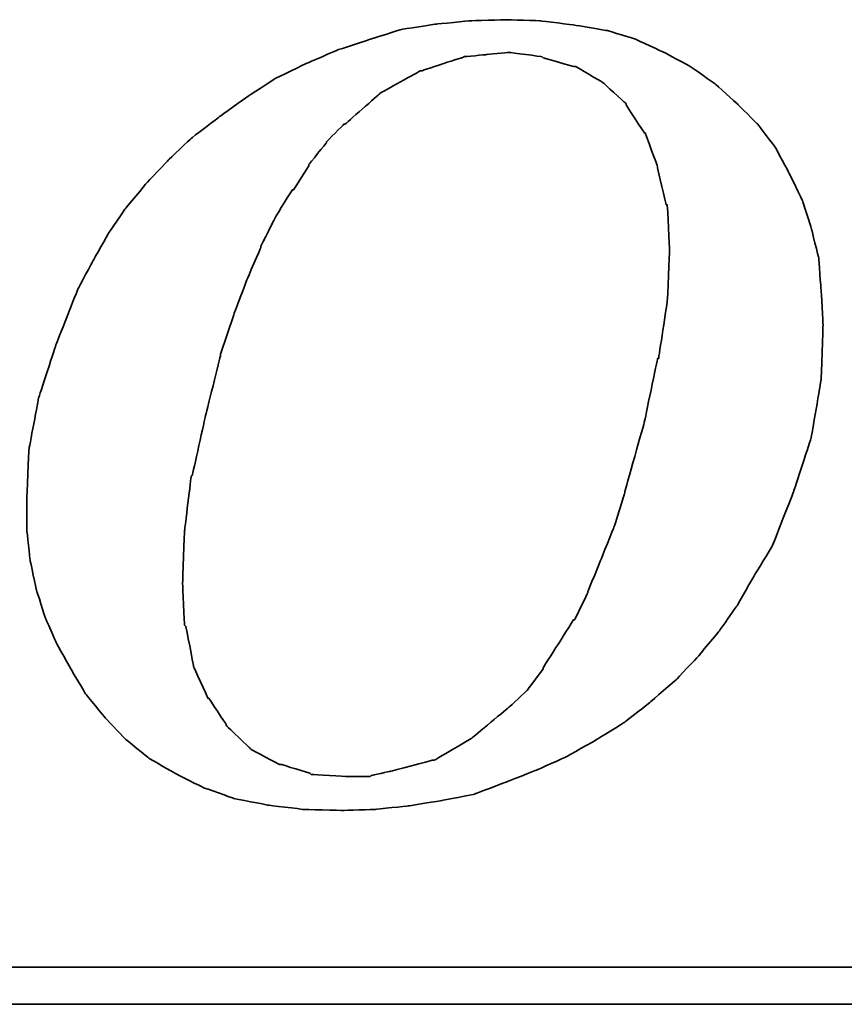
# Model space of a CAD drawing. Header units: millimetres. Extents: x 60 to 594, y 619 to 791.
# Tile 46 of 53: x 477 to 482, y 674 to 680. Entities that reach past the tile are written whole.
import ezdxf

# ---------------------------------------------------------------- set-up
doc = ezdxf.new("R2010")
doc.units = ezdxf.units.MM
doc.header["$LTSCALE"] = 2
doc.layers.add('DIM', color=4, linetype='Continuous')
doc.layers.add('layer 1', color=7, linetype='Continuous')

# ---------------------------------------------------------------- blocks, each defined once
blk = doc.blocks.new('TBI MOTION logo(完整正式版)')
at = {"layer": 'layer 1', "color": 22, "lineweight": 35}
for points, knots in [([(35.79625, -6.98375), (35.79625, -6.98375), (36.23125, -7.43875), (36.23125, -7.43875), (36.23125, -7.43875), (36.23125, -7.43875), (36.75625, -7.87125), (36.75625, -7.87125), (36.75625, -7.87125), (36.75625, -7.87125), (37.33125, -8.20375), (37.33125, -8.20375), (37.33125, -8.20375), (37.33125, -8.20375), (37.95625, -8.51875), (37.95625, -8.51875), (37.95625, -8.51875), (37.95625, -8.51875), (38.62625, -8.75875), (38.62625, -8.75875), (38.62625, -8.75875), (38.62625, -8.75875), (39.37125, -8.90375), (39.37125, -8.90375), (39.37125, -8.90375), (39.37125, -8.90375), (40.14125, -8.99875), (40.14125, -8.99875), (40.14125, -8.99875), (40.14125, -8.99875), (41.02625, -9.02375), (41.02625, -9.02375), (41.02625, -9.02375), (41.02625, -9.02375), (41.74625, -8.99875), (41.74625, -8.99875), (41.74625, -8.99875), (41.74625, -8.99875), (42.46625, -8.92375), (42.46625, -8.92375), (42.46625, -8.92375), (42.46625, -8.92375), (43.21125, -8.80625), (43.21125, -8.80625), (43.21125, -8.80625), (43.21125, -8.80625), (43.93125, -8.66375), (43.93125, -8.66375), (43.93125, -8.66375), (43.93125, -8.66375), (44.62625, -8.39875), (44.62625, -8.39875), (44.62625, -8.39875), (44.62625, -8.39875), (45.29625, -8.13375), (45.29625, -8.13375), (45.29625, -8.13375), (45.29625, -8.13375), (45.94625, -7.84375), (45.94625, -7.84375), (45.94625, -7.84375), (45.94625, -7.84375), (46.61625, -7.46375), (46.61625, -7.46375), (46.61625, -7.46375), (46.61625, -7.46375), (47.24125, -7.07875), (47.24125, -7.07875), (47.24125, -7.07875), (47.24125, -7.07875), (47.81625, -6.62375), (47.81625, -6.62375), (47.81625, -6.62375), (47.81625, -6.62375), (48.36875, -6.14375), (48.36875, -6.14375), (48.36875, -6.14375), (48.36875, -6.14375), (48.84625, -5.64125), (48.84625, -5.64125), (48.84625, -5.64125), (48.84625, -5.64125), (49.32625, -5.06375), (49.32625, -5.06375), (49.32625, -5.06375), (49.32625, -5.06375), (49.71125, -4.51374), (49.71125, -4.51374), (49.71125, -4.51374), (49.71125, -4.51374), (50.09625, -3.83874), (50.09625, -3.83874), (50.09625, -3.83874), (50.09625, -3.83874), (50.48125, -3.21374), (50.48125, -3.21374), (50.48125, -3.21374), (50.48125, -3.21374), (50.96125, -1.99125), (50.96125, -1.99125), (50.96125, -1.99125), (50.96125, -1.99125), (51.34375, -0.81875), (51.34375, -0.81875), (51.34375, -0.81875), (51.34375, -0.81875), (51.56125, 0.45624), (51.56125, 0.45624), (51.56125, 0.45624), (51.56125, 0.45624), (51.60625, 1.67624), (51.60625, 1.67624), (51.60625, 1.67624), (51.60625, 1.67624), (51.56125, 2.44625), (51.56125, 2.44625), (51.56125, 2.44625), (51.56125, 2.44625), (51.51125, 3.14125), (51.51125, 3.14125), (51.51125, 3.14125), (51.51125, 3.14125), (51.34375, 3.81125), (51.34375, 3.81125), (51.34375, 3.81125), (51.34375, 3.81125), (51.15125, 4.41125), (51.15125, 4.41125), (51.15125, 4.41125), (51.15125, 4.41125), (50.86125, 5.01125), (50.86125, 5.01125), (50.86125, 5.01125), (50.86125, 5.01125), (50.55125, 5.58875), (50.55125, 5.58875), (50.55125, 5.58875), (50.55125, 5.58875), (50.16625, 6.09125), (50.16625, 6.09125), (50.16625, 6.09125), (50.16625, 6.09125), (49.71125, 6.54875), (49.71125, 6.54875), (49.71125, 6.54875), (49.71125, 6.54875), (49.23125, 6.98125), (49.23125, 6.98125), (49.23125, 6.98125), (49.23125, 6.98125), (48.67875, 7.36625), (48.67875, 7.36625), (48.67875, 7.36625), (48.67875, 7.36625), (48.10375, 7.67625), (48.10375, 7.67625), (48.10375, 7.67625), (48.10375, 7.67625), (47.48125, 7.96375), (47.48125, 7.96375), (47.48125, 7.96375), (47.48125, 7.96375), (46.85625, 8.15625), (46.85625, 8.15625), (46.85625, 8.15625), (46.85625, 8.15625), (46.13625, 8.27624), (46.13625, 8.27624), (46.13625, 8.27624), (46.13625, 8.27624), (45.39125, 8.37125), (45.39125, 8.37125), (45.39125, 8.37125), (45.39125, 8.37125), (44.62625, 8.39624), (44.62625, 8.39624), (44.62625, 8.39624), (44.62625, 8.39624), (43.83625, 8.37125), (43.83625, 8.37125), (43.83625, 8.37125), (43.83625, 8.37125), (43.09125, 8.30125), (43.09125, 8.30125), (43.09125, 8.30125), (43.09125, 8.30125), (42.32125, 8.18125), (42.32125, 8.18125), (42.32125, 8.18125), (42.32125, 8.18125), (41.62875, 7.96375), (41.62875, 7.96375), (41.62875, 7.96375), (41.62875, 7.96375), (40.90625, 7.72625), (40.90625, 7.72625), (40.90625, 7.72625), (40.90625, 7.72625), (40.23624, 7.43625), (40.23624, 7.43625), (40.23624, 7.43625), (40.23624, 7.43625), (39.54124, 7.10125), (39.54124, 7.10125), (39.54124, 7.10125), (39.54124, 7.10125), (38.91625, 6.69125), (38.91625, 6.69125), (38.91625, 6.69125), (38.91625, 6.69125), (38.31625, 6.26125), (38.31625, 6.26125), (38.31625, 6.26125), (38.31625, 6.26125), (37.69125, 5.78125), (37.69125, 5.78125), (37.69125, 5.78125), (37.69125, 5.78125), (37.18625, 5.30125), (37.18625, 5.30125), (37.18625, 5.30125), (37.18625, 5.30125), (36.70625, 4.79624), (36.70625, 4.79624), (36.70625, 4.79624), (36.70625, 4.79624), (36.23125, 4.22125), (36.23125, 4.22125), (36.23125, 4.22125), (36.23125, 4.22125), (35.87124, 3.69375), (35.87124, 3.69375), (35.87124, 3.69375), (35.87124, 3.69375), (35.53125, 3.09125), (35.53125, 3.09125), (35.53125, 3.09125), (35.53125, 3.09125), (35.19875, 2.47125), (35.19875, 2.47125), (35.19875, 2.47125), (35.19875, 2.47125), (34.71625, 1.24625), (34.71625, 1.24625), (34.71625, 1.24625), (34.71625, 1.24625), (34.33125, 0.06874), (34.33125, 0.06874), (34.33125, 0.06874), (34.33125, 0.06874), (34.11625, -1.07875), (34.11625, -1.07875), (34.11625, -1.07875), (34.11625, -1.07875), (34.07125, -2.15875), (34.07125, -2.15875), (34.07125, -2.15875), (34.07125, -2.15875), (34.07125, -2.85375), (34.07125, -2.85375), (34.07125, -2.85375), (34.07125, -2.85375), (34.14125, -3.50375), (34.14125, -3.50375), (34.14125, -3.50375), (34.14125, -3.50375), (34.28625, -4.17375), (34.28625, -4.17375), (34.28625, -4.17375), (34.28625, -4.17375), (34.47625, -4.77624), (34.47625, -4.77624), (34.47625, -4.77624), (34.47625, -4.77624), (34.71625, -5.32625), (34.71625, -5.32625), (34.71625, -5.32625), (34.71625, -5.32625), (35.05375, -5.92875), (35.05375, -5.92875), (35.05375, -5.92875), (35.05375, -5.92875), (35.36375, -6.45375), (35.36375, -6.45375), (35.36375, -6.45375), (35.36375, -6.45375), (35.79625, -6.98375), (35.79625, -6.98375)], [0, 0, 0, 0, 0.01388889, 0.01388889, 0.01388889, 0.0138889, 0.02777778, 0.02777778, 0.02777778, 0.02777779, 0.04166667, 0.04166667, 0.04166667, 0.04166668, 0.05555556, 0.05555556, 0.05555556, 0.05555557, 0.06944444, 0.06944444, 0.06944444, 0.06944445, 0.08333333, 0.08333333, 0.08333333, 0.08333334, 0.09722222, 0.09722222, 0.09722222, 0.09722223, 0.11111111, 0.11111111, 0.11111111, 0.11111112, 0.125, 0.125, 0.125, 0.12500001, 0.13888889, 0.13888889, 0.13888889, 0.1388889, 0.15277778, 0.15277778, 0.15277778, 0.15277779, 0.16666667, 0.16666667, 0.16666667, 0.16666668, 0.18055556, 0.18055556, 0.18055556, 0.18055557, 0.19444444, 0.19444444, 0.19444444, 0.19444445, 0.20833333, 0.20833333, 0.20833333, 0.20833334, 0.22222222, 0.22222222, 0.22222222, 0.22222223, 0.23611111, 0.23611111, 0.23611111, 0.23611112, 0.25, 0.25, 0.25, 0.25000001, 0.26388889, 0.26388889, 0.26388889, 0.2638889, 0.27777778, 0.27777778, 0.27777778, 0.27777779, 0.29166667, 0.29166667, 0.29166667, 0.29166668, 0.30555556, 0.30555556, 0.30555556, 0.30555557, 0.31944444, 0.31944444, 0.31944444, 0.31944445, 0.33333333, 0.33333333, 0.33333333, 0.33333334, 0.34722222, 0.34722222, 0.34722222, 0.34722223, 0.36111111, 0.36111111, 0.36111111, 0.36111112, 0.375, 0.375, 0.375, 0.37500001, 0.38888889, 0.38888889, 0.38888889, 0.3888889, 0.40277778, 0.40277778, 0.40277778, 0.40277779, 0.41666667, 0.41666667, 0.41666667, 0.41666668, 0.43055556, 0.43055556, 0.43055556, 0.43055557, 0.44444444, 0.44444444, 0.44444444, 0.44444445, 0.45833333, 0.45833333, 0.45833333, 0.45833334, 0.47222222, 0.47222222, 0.47222222, 0.47222223, 0.48611111, 0.48611111, 0.48611111, 0.48611112, 0.5, 0.5, 0.5, 0.50000001, 0.51388889, 0.51388889, 0.51388889, 0.5138889, 0.52777778, 0.52777778, 0.52777778, 0.52777779, 0.54166667, 0.54166667, 0.54166667, 0.54166668, 0.55555556, 0.55555556, 0.55555556, 0.55555557, 0.56944444, 0.56944444, 0.56944444, 0.56944445, 0.58333333, 0.58333333, 0.58333333, 0.58333334, 0.59722222, 0.59722222, 0.59722222, 0.59722223, 0.61111111, 0.61111111, 0.61111111, 0.61111112, 0.625, 0.625, 0.625, 0.62500001, 0.63888889, 0.63888889, 0.63888889, 0.6388889, 0.65277778, 0.65277778, 0.65277778, 0.65277779, 0.66666667, 0.66666667, 0.66666667, 0.66666668, 0.68055556, 0.68055556, 0.68055556, 0.68055557, 0.69444444, 0.69444444, 0.69444444, 0.69444445, 0.70833333, 0.70833333, 0.70833333, 0.70833334, 0.72222222, 0.72222222, 0.72222222, 0.72222223, 0.73611111, 0.73611111, 0.73611111, 0.73611112, 0.75, 0.75, 0.75, 0.75000001, 0.76388889, 0.76388889, 0.76388889, 0.7638889, 0.77777778, 0.77777778, 0.77777778, 0.77777779, 0.79166667, 0.79166667, 0.79166667, 0.79166668, 0.80555556, 0.80555556, 0.80555556, 0.80555557, 0.81944444, 0.81944444, 0.81944444, 0.81944445, 0.83333333, 0.83333333, 0.83333333, 0.83333334, 0.84722222, 0.84722222, 0.84722222, 0.84722223, 0.86111111, 0.86111111, 0.86111111, 0.86111112, 0.875, 0.875, 0.875, 0.87500001, 0.88888889, 0.88888889, 0.88888889, 0.8888889, 0.90277778, 0.90277778, 0.90277778, 0.90277779, 0.91666667, 0.91666667, 0.91666667, 0.91666668, 0.93055556, 0.93055556, 0.93055556, 0.93055557, 0.94444444, 0.94444444, 0.94444444, 0.94444445, 0.95833333, 0.95833333, 0.95833333, 0.95833334, 0.97222222, 0.97222222, 0.97222222, 0.97222223, 0.98611111, 0.98611111, 0.98611111, 0.98611112, 1, 1, 1, 1]), ([(38.33875, 1.03124), (38.33875, 1.03124), (38.62625, 1.89625), (38.62625, 1.89625), (38.62625, 1.89625), (38.62625, 1.89625), (38.91625, 2.66375), (38.91625, 2.66375), (38.91625, 2.66375), (38.91625, 2.66375), (39.22625, 3.38125), (39.22625, 3.38125), (39.22625, 3.38125), (39.22625, 3.38125), (39.22625, 3.40624), (39.22625, 3.40624), (39.22625, 3.40624), (39.22625, 3.40624), (39.56124, 4.07624), (39.56124, 4.07624), (39.56124, 4.07624), (39.56124, 4.07624), (39.92125, 4.65125), (39.92125, 4.65125), (39.92125, 4.65125), (39.92125, 4.65125), (39.94625, 4.65125), (39.94625, 4.65125), (39.94625, 4.65125), (39.94625, 4.65125), (40.28125, 5.17875), (40.28125, 5.17875), (40.28125, 5.17875), (40.28125, 5.17875), (40.28125, 5.20375), (40.28125, 5.20375), (40.28125, 5.20375), (40.28125, 5.20375), (40.66875, 5.68625), (40.66875, 5.68625), (40.66875, 5.68625), (40.66875, 5.68625), (40.66875, 5.70625), (40.66875, 5.70625), (40.66875, 5.70625), (40.66875, 5.70625), (41.05124, 6.09125), (41.05124, 6.09125), (41.05124, 6.09125), (41.05124, 6.09125), (41.07625, 6.09125), (41.07625, 6.09125), (41.07625, 6.09125), (41.07625, 6.09125), (41.84125, 6.76625), (41.84125, 6.76625), (41.84125, 6.76625), (41.84125, 6.76625), (41.86625, 6.78625), (41.86625, 6.78625), (41.86625, 6.78625), (41.86625, 6.78625), (42.73125, 7.26624), (42.73125, 7.26624), (42.73125, 7.26624), (42.73125, 7.26624), (42.75625, 7.26624), (42.75625, 7.26624), (42.75625, 7.26624), (42.75625, 7.26624), (43.18625, 7.41125), (43.18625, 7.41125), (43.18625, 7.41125), (43.18625, 7.41125), (43.64125, 7.55625), (43.64125, 7.55625), (43.64125, 7.55625), (43.64125, 7.55625), (43.66625, 7.55625), (43.66625, 7.55625), (43.66625, 7.55625), (43.66625, 7.55625), (43.69125, 7.58124), (43.69125, 7.58124), (43.69125, 7.58124), (43.69125, 7.58124), (44.19125, 7.62625), (44.19125, 7.62625), (44.19125, 7.62625), (44.19125, 7.62625), (44.67125, 7.67625), (44.67125, 7.67625), (44.67125, 7.67625), (44.67125, 7.67625), (44.69625, 7.67625), (44.69625, 7.67625), (44.69625, 7.67625), (44.69625, 7.67625), (45.41875, 7.58124), (45.41875, 7.58124), (45.41875, 7.58124), (45.41875, 7.58124), (45.44125, 7.55625), (45.44125, 7.55625), (45.44125, 7.55625), (45.44125, 7.55625), (46.11125, 7.36625), (46.11125, 7.36625), (46.11125, 7.36625), (46.11125, 7.36625), (46.13625, 7.36625), (46.13625, 7.36625), (46.13625, 7.36625), (46.13625, 7.36625), (46.15875, 7.36625), (46.15875, 7.36625), (46.15875, 7.36625), (46.15875, 7.36625), (46.73625, 7.02624), (46.73625, 7.02624), (46.73625, 7.02624), (46.73625, 7.02624), (46.76125, 7.00624), (46.76125, 7.00624), (46.76125, 7.00624), (46.76125, 7.00624), (47.24125, 6.57124), (47.24125, 6.57124), (47.24125, 6.57124), (47.24125, 6.57124), (47.26625, 6.54875), (47.26625, 6.54875), (47.26625, 6.54875), (47.26625, 6.54875), (47.26625, 6.52375), (47.26625, 6.52375), (47.26625, 6.52375), (47.26625, 6.52375), (47.67375, 5.89875), (47.67375, 5.89875), (47.67375, 5.89875), (47.67375, 5.89875), (47.69625, 5.89875), (47.69625, 5.89875), (47.69625, 5.89875), (47.69625, 5.89875), (47.69625, 5.87625), (47.69625, 5.87625), (47.69625, 5.87625), (47.69625, 5.87625), (47.96125, 5.15625), (47.96125, 5.15625), (47.96125, 5.15625), (47.96125, 5.15625), (47.96125, 5.13125), (47.96125, 5.13125), (47.96125, 5.13125), (47.96125, 5.13125), (48.15125, 4.31875), (48.15125, 4.31875), (48.15125, 4.31875), (48.15125, 4.31875), (48.17625, 4.31875), (48.17625, 4.31875), (48.17625, 4.31875), (48.17625, 4.31875), (48.17625, 4.29125), (48.17625, 4.29125), (48.17625, 4.29125), (48.17625, 4.29125), (48.22625, 3.33125), (48.22625, 3.33125), (48.22625, 3.33125), (48.22625, 3.33125), (48.22625, 3.30875), (48.22625, 3.30875), (48.22625, 3.30875), (48.22625, 3.30875), (48.17625, 2.20624), (48.17625, 2.20624), (48.17625, 2.20624), (48.17625, 2.20624), (48.17625, 2.18124), (48.17625, 2.18124), (48.17625, 2.18124), (48.17625, 2.18124), (47.98375, 0.93624), (47.98375, 0.93624), (47.98375, 0.93624), (47.98375, 0.93624), (47.96125, 0.93624), (47.96125, 0.93624), (47.96125, 0.93624), (47.96125, 0.93624), (47.67375, -0.45874), (47.67375, -0.45874), (47.67375, -0.45874), (47.67375, -0.45874), (47.24125, -1.99125), (47.24125, -1.99125), (47.24125, -1.99125), (47.24125, -1.99125), (47.24125, -2.01874), (47.24125, -2.01874), (47.24125, -2.01874), (47.24125, -2.01874), (47.00125, -2.78375), (47.00125, -2.78375), (47.00125, -2.78375), (47.00125, -2.78375), (46.71125, -3.50375), (46.71125, -3.50375), (46.71125, -3.50375), (46.71125, -3.50375), (46.42625, -4.19875), (46.42625, -4.19875), (46.42625, -4.19875), (46.42625, -4.19875), (46.42625, -4.22375), (46.42625, -4.22375), (46.42625, -4.22375), (46.42625, -4.22375), (46.13625, -4.82374), (46.13625, -4.82374), (46.13625, -4.82374), (46.13625, -4.82374), (46.11125, -4.82374), (46.11125, -4.82374), (46.11125, -4.82374), (46.11125, -4.82374), (45.77625, -5.35125), (45.77625, -5.35125), (45.77625, -5.35125), (45.77625, -5.35125), (45.44125, -5.87875), (45.44125, -5.87875), (45.44125, -5.87875), (45.44125, -5.87875), (45.44125, -5.90375), (45.44125, -5.90375), (45.44125, -5.90375), (45.44125, -5.90375), (45.10625, -6.35875), (45.10625, -6.35875), (45.10625, -6.35875), (45.10625, -6.35875), (45.08125, -6.38375), (45.08125, -6.38375), (45.08125, -6.38375), (45.08125, -6.38375), (44.69625, -6.74375), (44.69625, -6.74375), (44.69625, -6.74375), (44.69625, -6.74375), (43.88375, -7.41625), (43.88375, -7.41625), (43.88375, -7.41625), (43.88375, -7.41625), (43.85625, -7.43875), (43.85625, -7.43875), (43.85625, -7.43875), (43.85625, -7.43875), (43.04125, -7.91875), (43.04125, -7.91875), (43.04125, -7.91875), (43.04125, -7.91875), (43.01625, -7.91875), (43.01625, -7.91875), (43.01625, -7.91875), (43.01625, -7.91875), (42.99625, -7.91875), (42.99625, -7.91875), (42.99625, -7.91875), (42.99625, -7.91875), (42.08125, -8.15875), (42.08125, -8.15875), (42.08125, -8.15875), (42.08125, -8.15875), (41.65125, -8.25625), (41.65125, -8.25625), (41.65125, -8.25625), (41.65125, -8.25625), (41.62875, -8.27875), (41.62875, -8.27875), (41.62875, -8.27875), (41.62875, -8.27875), (41.60125, -8.27875), (41.60125, -8.27875), (41.60125, -8.27875), (41.60125, -8.27875), (41.12125, -8.27875), (41.12125, -8.27875), (41.12125, -8.27875), (41.12125, -8.27875), (40.35624, -8.23125), (40.35624, -8.23125), (40.35624, -8.23125), (40.35624, -8.23125), (40.33125, -8.23125), (40.33125, -8.23125), (40.33125, -8.23125), (40.33125, -8.23125), (40.30625, -8.20375), (40.30625, -8.20375), (40.30625, -8.20375), (40.30625, -8.20375), (39.68375, -8.01375), (39.68375, -8.01375), (39.68375, -8.01375), (39.68375, -8.01375), (39.66124, -8.01375), (39.66124, -8.01375), (39.66124, -8.01375), (39.66124, -8.01375), (39.63625, -8.01375), (39.63625, -8.01375), (39.63625, -8.01375), (39.63625, -8.01375), (39.01125, -7.67875), (39.01125, -7.67875), (39.01125, -7.67875), (39.01125, -7.67875), (38.98875, -7.65375), (38.98875, -7.65375), (38.98875, -7.65375), (38.98875, -7.65375), (38.48625, -7.17375), (38.48625, -7.17375), (38.48625, -7.17375), (38.48625, -7.17375), (38.45875, -7.14875), (38.45875, -7.14875), (38.45875, -7.14875), (38.45875, -7.14875), (38.45875, -7.12875), (38.45875, -7.12875), (38.45875, -7.12875), (38.45875, -7.12875), (38.07625, -6.54875), (38.07625, -6.54875), (38.07625, -6.54875), (38.07625, -6.54875), (38.05125, -6.54875), (38.05125, -6.54875), (38.05125, -6.54875), (38.05125, -6.54875), (38.05125, -6.52875), (38.05125, -6.52875), (38.05125, -6.52875), (38.05125, -6.52875), (37.74125, -5.85375), (37.74125, -5.85375), (37.74125, -5.85375), (37.74125, -5.85375), (37.74125, -5.82875), (37.74125, -5.82875), (37.74125, -5.82875), (37.74125, -5.82875), (37.57375, -4.96875), (37.57375, -4.96875), (37.57375, -4.96875), (37.57375, -4.96875), (37.54625, -4.94375), (37.54625, -4.94375), (37.54625, -4.94375), (37.54625, -4.94375), (37.50125, -4.03375), (37.50125, -4.03375), (37.50125, -4.03375), (37.50125, -4.03375), (37.50125, -4.00875), (37.50125, -4.00875), (37.50125, -4.00875), (37.50125, -4.00875), (37.54625, -2.85375), (37.54625, -2.85375), (37.54625, -2.85375), (37.54625, -2.85375), (37.69125, -1.65875), (37.69125, -1.65875), (37.69125, -1.65875), (37.69125, -1.65875), (37.71624, -1.63375), (37.71624, -1.63375), (37.71624, -1.63375), (37.71624, -1.63375), (38.00375, -0.33875), (38.00375, -0.33875), (38.00375, -0.33875), (38.00375, -0.33875), (38.33875, 1.00624), (38.33875, 1.00624), (38.33875, 1.00624), (38.33875, 1.00624), (38.33875, 1.03124), (38.33875, 1.03124)], [0, 0, 0, 0, 0.01010101, 0.01010101, 0.01010101, 0.01010102, 0.02020202, 0.02020202, 0.02020202, 0.02020203, 0.03030303, 0.03030303, 0.03030303, 0.03030304, 0.04040404, 0.04040404, 0.04040404, 0.04040405, 0.05050505, 0.05050505, 0.05050505, 0.05050506, 0.06060606, 0.06060606, 0.06060606, 0.06060607, 0.07070707, 0.07070707, 0.07070707, 0.07070708, 0.08080808, 0.08080808, 0.08080808, 0.08080809, 0.09090909, 0.09090909, 0.09090909, 0.0909091, 0.1010101, 0.1010101, 0.1010101, 0.10101011, 0.11111111, 0.11111111, 0.11111111, 0.11111112, 0.12121212, 0.12121212, 0.12121212, 0.12121213, 0.13131313, 0.13131313, 0.13131313, 0.13131314, 0.14141414, 0.14141414, 0.14141414, 0.14141415, 0.15151515, 0.15151515, 0.15151515, 0.15151516, 0.16161616, 0.16161616, 0.16161616, 0.16161617, 0.17171717, 0.17171717, 0.17171717, 0.17171718, 0.18181818, 0.18181818, 0.18181818, 0.18181819, 0.19191919, 0.19191919, 0.19191919, 0.1919192, 0.2020202, 0.2020202, 0.2020202, 0.20202021, 0.21212121, 0.21212121, 0.21212121, 0.21212122, 0.22222222, 0.22222222, 0.22222222, 0.22222223, 0.23232323, 0.23232323, 0.23232323, 0.23232324, 0.24242424, 0.24242424, 0.24242424, 0.24242425, 0.25252525, 0.25252525, 0.25252525, 0.25252526, 0.26262626, 0.26262626, 0.26262626, 0.26262627, 0.27272727, 0.27272727, 0.27272727, 0.27272728, 0.28282828, 0.28282828, 0.28282828, 0.28282829, 0.29292929, 0.29292929, 0.29292929, 0.2929293, 0.3030303, 0.3030303, 0.3030303, 0.30303031, 0.31313131, 0.31313131, 0.31313131, 0.31313132, 0.32323232, 0.32323232, 0.32323232, 0.32323233, 0.33333333, 0.33333333, 0.33333333, 0.33333334, 0.34343434, 0.34343434, 0.34343434, 0.34343435, 0.35353535, 0.35353535, 0.35353535, 0.35353536, 0.36363636, 0.36363636, 0.36363636, 0.36363637, 0.37373737, 0.37373737, 0.37373737, 0.37373738, 0.38383838, 0.38383838, 0.38383838, 0.38383839, 0.39393939, 0.39393939, 0.39393939, 0.3939394, 0.4040404, 0.4040404, 0.4040404, 0.40404041, 0.41414141, 0.41414141, 0.41414141, 0.41414142, 0.42424242, 0.42424242, 0.42424242, 0.42424243, 0.43434343, 0.43434343, 0.43434343, 0.43434344, 0.44444444, 0.44444444, 0.44444444, 0.44444445, 0.45454545, 0.45454545, 0.45454545, 0.45454546, 0.46464646, 0.46464646, 0.46464646, 0.46464647, 0.47474747, 0.47474747, 0.47474747, 0.47474748, 0.48484848, 0.48484848, 0.48484848, 0.48484849, 0.49494949, 0.49494949, 0.49494949, 0.4949495, 0.50505051, 0.50505051, 0.50505051, 0.50505052, 0.51515152, 0.51515152, 0.51515152, 0.51515153, 0.52525253, 0.52525253, 0.52525253, 0.52525254, 0.53535354, 0.53535354, 0.53535354, 0.53535355, 0.54545455, 0.54545455, 0.54545455, 0.54545456, 0.55555556, 0.55555556, 0.55555556, 0.55555557, 0.56565657, 0.56565657, 0.56565657, 0.56565658, 0.57575758, 0.57575758, 0.57575758, 0.57575759, 0.58585859, 0.58585859, 0.58585859, 0.5858586, 0.5959596, 0.5959596, 0.5959596, 0.59595961, 0.60606061, 0.60606061, 0.60606061, 0.60606062, 0.61616162, 0.61616162, 0.61616162, 0.61616163, 0.62626263, 0.62626263, 0.62626263, 0.62626264, 0.63636364, 0.63636364, 0.63636364, 0.63636365, 0.64646465, 0.64646465, 0.64646465, 0.64646466, 0.65656566, 0.65656566, 0.65656566, 0.65656567, 0.66666667, 0.66666667, 0.66666667, 0.66666668, 0.67676768, 0.67676768, 0.67676768, 0.67676769, 0.68686869, 0.68686869, 0.68686869, 0.6868687, 0.6969697, 0.6969697, 0.6969697, 0.69696971, 0.70707071, 0.70707071, 0.70707071, 0.70707072, 0.71717172, 0.71717172, 0.71717172, 0.71717173, 0.72727273, 0.72727273, 0.72727273, 0.72727274, 0.73737374, 0.73737374, 0.73737374, 0.73737375, 0.74747475, 0.74747475, 0.74747475, 0.74747476, 0.75757576, 0.75757576, 0.75757576, 0.75757577, 0.76767677, 0.76767677, 0.76767677, 0.76767678, 0.77777778, 0.77777778, 0.77777778, 0.77777779, 0.78787879, 0.78787879, 0.78787879, 0.7878788, 0.7979798, 0.7979798, 0.7979798, 0.79797981, 0.80808081, 0.80808081, 0.80808081, 0.80808082, 0.81818182, 0.81818182, 0.81818182, 0.81818183, 0.82828283, 0.82828283, 0.82828283, 0.82828284, 0.83838384, 0.83838384, 0.83838384, 0.83838385, 0.84848485, 0.84848485, 0.84848485, 0.84848486, 0.85858586, 0.85858586, 0.85858586, 0.85858587, 0.86868687, 0.86868687, 0.86868687, 0.86868688, 0.87878788, 0.87878788, 0.87878788, 0.87878789, 0.88888889, 0.88888889, 0.88888889, 0.8888889, 0.8989899, 0.8989899, 0.8989899, 0.89898991, 0.90909091, 0.90909091, 0.90909091, 0.90909092, 0.91919192, 0.91919192, 0.91919192, 0.91919193, 0.92929293, 0.92929293, 0.92929293, 0.92929294, 0.93939394, 0.93939394, 0.93939394, 0.93939395, 0.94949495, 0.94949495, 0.94949495, 0.94949496, 0.95959596, 0.95959596, 0.95959596, 0.95959597, 0.96969697, 0.96969697, 0.96969697, 0.96969698, 0.97979798, 0.97979798, 0.97979798, 0.97979799, 0.98989899, 0.98989899, 0.98989899, 0.989899, 1, 1, 1, 1]), ([(75.90875, -9.47875), (75.90875, -9.47875), (75.90875, -12.28625), (75.90875, -12.28625), (75.90875, -12.28625), (75.90875, -12.28625), (75.90875, -12.47875), (75.90875, -12.47875), (75.90875, -12.47875), (75.90875, -12.47875), (75.71625, -12.47875), (75.71625, -12.47875), (75.71625, -12.47875), (75.71625, -12.47875), (-88.32875, -12.47875), (-88.32875, -12.47875), (-88.32875, -12.47875), (-88.32875, -12.47875), (-88.32875, -13.29375), (-88.32875, -13.29375), (-88.32875, -13.29375), (-88.32875, -13.29375), (82.89125, -13.29375), (82.89125, -13.29375), (82.89125, -13.29375), (82.89125, -13.29375), (75.90875, -9.47875), (75.90875, -9.47875)], [0, 0, 0, 0, 0.14285714, 0.14285714, 0.14285714, 0.14285715, 0.28571429, 0.28571429, 0.28571429, 0.2857143, 0.42857143, 0.42857143, 0.42857143, 0.42857144, 0.57142857, 0.57142857, 0.57142857, 0.57142858, 0.71428571, 0.71428571, 0.71428571, 0.71428572, 0.85714286, 0.85714286, 0.85714286, 0.85714287, 1, 1, 1, 1])]:
    blk.add_open_spline(points, degree=3, knots=knots, dxfattribs=at)

msp = doc.modelspace()

# ---------------------------------------------------------------- block references
at = {"layer": 'DIM', "color": 7, "xscale": 0.2606204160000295, "yscale": 0.2606204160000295, "zscale": 0.2606204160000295}
msp.add_blockref('TBI MOTION logo(完整正式版)', (468.3188, 677.7281), dxfattribs=at)

doc.saveas('drawing.dxf')
